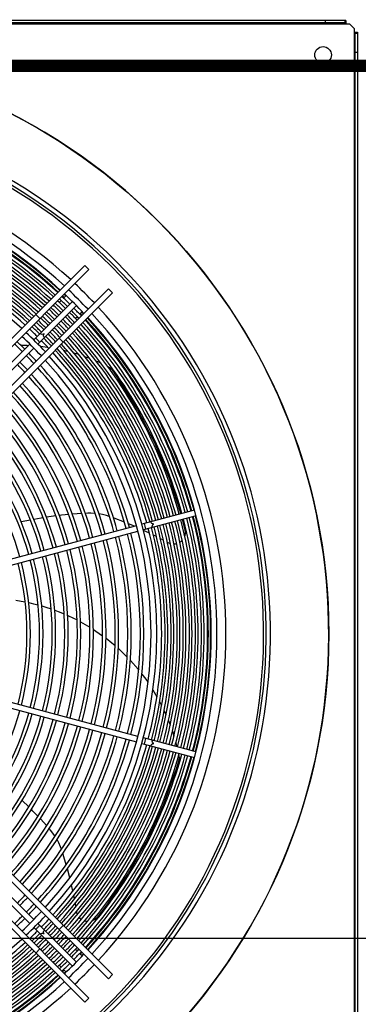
# Model space of a CAD drawing. Header units: centimetres. Extents: x -92429 to 178773, y 2337 to 428125.
# Tile 36 of 138: x 162390 to 162418, y 9017 to 9096. Entities that reach past the tile are written whole.
import ezdxf

# ---------------------------------------------------------------- set-up
doc = ezdxf.new("R2010")
doc.units = ezdxf.units.CM
doc.header["$LTSCALE"] = 50
doc.layers.add('Dach_Ist$0$ARCH_WIDOK_IST', color=251, linetype='Continuous')
doc.layers.add('WL_urządzenia', color=1, linetype='Continuous')
doc.layers.add('Dach_Ist$0$RYSUNKOWE_NIEDRUK', color=6, linetype='Continuous', plot=False)

msp = doc.modelspace()

# ---------------------------------------------------------------- linework, layer by layer
at = {"layer": 'Dach_Ist$0$ARCH_WIDOK_IST', "color": 8}
msp.add_line((162576.091, 9021.92, 2170), (162118.709, 9021.92, 2170), dxfattribs=at)
at = {"layer": 'Dach_Ist$0$RYSUNKOWE_NIEDRUK', "color": 8, "const_width": 1, "elevation": 2170}
msp.add_lwpolyline([(160950.094, 9220.444), (161038.388, 9507.438), (161038.388, 8972.019), (161038.388, 9092.477), (160878.246, 9092.477), (169338.274, 9092.477)], dxfattribs=at)
at = {"layer": 'WL_urządzenia', "color": 1, "linetype": 'Continuous'}
for p, q in [((162416.557, 9096.149, 2170), (162319.222, 9096.149, 2170)), ((162319.222, 9095.871, 2170), (162416.557, 9095.871, 2170)), ((162416.464, 9095.963, 2170), (162319.315, 9095.963, 2170)), ((162414.888, 9096.149, 2170), (162414.888, 9095.963, 2170)), ((162416.464, 9096.149, 2170), (162416.464, 9095.963, 2170)), ((162416.557, 9095.963, 2170), (162416.464, 9095.963, 2170)), ((162416.557, 9096.149, 2170), (162416.557, 9095.871, 2170)), ((162416.557, 9095.871, 2170), (162416.835, 9095.871, 2170)), ((162416.835, 9095.871, 2170), (162417.206, 9095.5, 2170)), ((162417.206, 9095.5, 2170), (162417.206, 9095.222, 2170)), ((162417.206, 9095.222, 2170), (162417.484, 9095.222, 2170)), ((162417.206, 9095.222, 2170), (162417.206, 8997.887, 2170)), ((162417.299, 9095.129, 2170), (162417.299, 9095.222, 2170)), ((162417.299, 8997.98, 2170), (162417.299, 9095.129, 2170)), ((162417.299, 9095.129, 2170), (162417.484, 9095.129, 2170)), ((162417.484, 9095.222, 2170), (162417.484, 8997.887, 2170)), ((162417.484, 9093.553, 2170), (162417.299, 9093.553, 2170)), ((162371.424, 9052.318, 2170), (162395.453, 9076.346, 2170)), ((162395.781, 9076.019, 2170), (162371.815, 9052.053, 2170)), ((162395.453, 9076.346, 2170), (162395.781, 9076.019, 2170)), ((162373.388, 9050.479, 2170), (162397.354, 9074.445, 2170)), ((162397.354, 9074.445, 2170), (162397.681, 9074.118, 2170)), ((162397.681, 9074.118, 2170), (162373.653, 9050.089, 2170)), ((162393.383, 9073.359, 2170), (162393.534, 9073.509, 2170)), ((162393.73, 9073.706, 2170), (162393.937, 9073.913, 2170)), ((162394.436, 9073.429, 2170), (162391.323, 9070.315, 2170)), ((162391.65, 9069.987, 2170), (162394.764, 9073.101, 2170)), ((162391.477, 9072.371, 2170), (162391.805, 9072.043, 2170)), ((162394.845, 9072.198, 2170), (162394.694, 9072.048, 2170)), ((162395.248, 9072.602, 2170), (162395.041, 9072.395, 2170)), ((162393.378, 9070.47, 2170), (162393.706, 9070.142, 2170)), ((162390.995, 9069.987, 2170), (162380.375, 9059.368, 2170)), ((162380.703, 9059.04, 2170), (162391.323, 9069.66, 2170)), ((162390.254, 9069.899, 2170), (162390.777, 9069.887, 2170)), ((162390.777, 9069.887, 2170), (162390.89, 9069.882, 2170)), ((162391.823, 9069.811, 2170), (162392.449, 9069.732, 2170)), ((162393.172, 9069.608, 2170), (162393.246, 9069.593, 2170)), ((162393.71, 9069.493, 2170), (162393.922, 9069.442, 2170)), ((162393.922, 9069.442, 2170), (162394.071, 9069.405, 2170)), ((162394.552, 9069.274, 2170), (162394.926, 9069.16, 2170)), ((162395.425, 9068.992, 2170), (162395.814, 9068.848, 2170)), ((162396.334, 9068.637, 2170), (162396.74, 9068.457, 2170)), ((162397.284, 9068.195, 2170), (162397.312, 9068.18, 2170)), ((162397.312, 9068.18, 2170), (162397.444, 9068.098, 2170)), ((162397.444, 9068.098, 2170), (162397.58, 9067.975, 2170)), ((162397.58, 9067.975, 2170), (162397.644, 9067.895, 2170)), ((162397.644, 9067.895, 2170), (162398.032, 9067.344, 2170)), ((162398.032, 9067.344, 2170), (162399.677, 9064.729, 2170)), ((162399.677, 9064.729, 2170), (162401.105, 9061.965, 2170)), ((162401.105, 9061.965, 2170), (162402.292, 9059.094, 2170)), ((162402.292, 9059.094, 2170), (162403.198, 9056.255, 2170)), ((162392.07, 9055.937, 2170), (162391.911, 9055.911, 2170)), ((162393.104, 9056.086, 2170), (162392.351, 9055.981, 2170)), ((162393.566, 9056.141, 2170), (162393.388, 9056.121, 2170)), ((162394.149, 9056.2, 2170), (162393.566, 9056.141, 2170)), ((162395.204, 9056.279, 2170), (162394.436, 9056.225, 2170)), ((162395.69, 9056.303, 2170), (162395.493, 9056.295, 2170)), ((162395.927, 9056.307, 2170), (162395.69, 9056.303, 2170)), ((162396.241, 9056.294, 2170), (162395.927, 9056.307, 2170)), ((162396.279, 9056.29, 2170), (162396.241, 9056.294, 2170)), ((162396.885, 9056.198, 2170), (162396.585, 9056.254, 2170)), ((162397.206, 9056.115, 2170), (162396.885, 9056.198, 2170)), ((162397.419, 9056.045, 2170), (162397.206, 9056.115, 2170)), ((162397.436, 9056.039, 2170), (162397.419, 9056.045, 2170)), ((162404.317, 9056.555, 2170), (162400.064, 9055.415, 2170)), ((162404.437, 9056.107, 2170), (162400.184, 9054.968, 2170)), ((162399.616, 9055.295, 2170), (162385.11, 9051.408, 2170)), ((162391.047, 9055.754, 2170), (162390.311, 9055.6, 2170)), ((162391.911, 9055.911, 2170), (162391.325, 9055.807, 2170)), ((162397.825, 9055.899, 2170), (162397.765, 9055.921, 2170)), ((162398.641, 9055.587, 2170), (162397.825, 9055.899, 2170)), ((162399.45, 9055.251, 2170), (162398.969, 9055.454, 2170)), ((162403.318, 9055.807, 2170), (162403.534, 9054.933, 2170)), ((162385.23, 9050.961, 2170), (162399.736, 9054.848, 2170)), ((162400.663, 9054.697, 2170), (162400.197, 9054.917, 2170)), ((162401.236, 9054.412, 2170), (162400.988, 9054.537, 2170)), ((162403.53, 9054.493, 2170), (162403.523, 9054.466, 2170)), ((162403.558, 9054.672, 2170), (162403.53, 9054.493, 2170)), ((162403.534, 9054.933, 2170), (162403.549, 9054.857, 2170)), ((162403.549, 9054.857, 2170), (162403.558, 9054.672, 2170)), ((162401.804, 9054.116, 2170), (162401.561, 9054.245, 2170)), ((162401.808, 9054.114, 2170), (162401.804, 9054.116, 2170)), ((162402.184, 9053.91, 2170), (162402.131, 9053.939, 2170)), ((162402.238, 9053.882, 2170), (162402.184, 9053.91, 2170)), ((162402.372, 9053.832, 2170), (162402.238, 9053.882, 2170)), ((162402.768, 9053.804, 2170), (162402.664, 9053.795, 2170)), ((162402.874, 9053.826, 2170), (162402.768, 9053.804, 2170)), ((162403.253, 9054.033, 2170), (162403.134, 9053.942, 2170)), ((162403.318, 9054.098, 2170), (162403.253, 9054.033, 2170)), ((162389.861, 9049.274, 2170), (162390.295, 9049.204, 2170)), ((162390.295, 9049.204, 2170), (162390.622, 9049.143, 2170)), ((162390.909, 9049.083, 2170), (162391.309, 9048.991, 2170)), ((162391.309, 9048.991, 2170), (162391.673, 9048.898, 2170)), ((162391.96, 9048.818, 2170), (162392.288, 9048.719, 2170)), ((162392.288, 9048.719, 2170), (162392.725, 9048.575, 2170)), ((162393.012, 9048.472, 2170), (162393.146, 9048.422, 2170)), ((162393.146, 9048.422, 2170), (162393.296, 9048.365, 2170)), ((162393.296, 9048.365, 2170), (162393.776, 9048.168, 2170)), ((162394.062, 9048.043, 2170), (162394.132, 9048.011, 2170)), ((162394.132, 9048.011, 2170), (162394.822, 9047.674, 2170)), ((162395.106, 9047.524, 2170), (162395.859, 9047.086, 2170)), ((162396.14, 9046.909, 2170), (162396.802, 9046.456, 2170)), ((162396.802, 9046.456, 2170), (162396.883, 9046.397, 2170)), ((162397.159, 9046.19, 2170), (162397.625, 9045.819, 2170)), ((162397.625, 9045.819, 2170), (162397.887, 9045.597, 2170)), ((162398.157, 9045.358, 2170), (162398.395, 9045.138, 2170)), ((162398.395, 9045.138, 2170), (162398.864, 9044.676, 2170)), ((162399.125, 9044.401, 2170), (162399.745, 9043.692, 2170)), ((162399.745, 9043.692, 2170), (162399.805, 9043.618, 2170)), ((162400.054, 9043.304, 2170), (162400.367, 9042.884, 2170)), ((162397.354, 9018.663, 2170), (162373.388, 9042.629, 2170)), ((162373.653, 9043.019, 2170), (162397.681, 9018.991, 2170)), ((162400.367, 9042.884, 2170), (162400.561, 9042.609, 2170)), ((162385.11, 9041.7, 2170), (162399.616, 9037.813, 2170)), ((162399.736, 9038.261, 2170), (162385.23, 9042.148, 2170)), ((162400.951, 9042.013, 2170), (162401.274, 9041.47, 2170)), ((162371.815, 9041.056, 2170), (162395.781, 9017.09, 2170)), ((162401.493, 9041.072, 2170), (162401.656, 9040.757, 2170)), ((162395.453, 9016.762, 2170), (162371.424, 9040.791, 2170)), ((162401.862, 9040.33, 2170), (162401.953, 9040.131, 2170)), ((162401.953, 9040.131, 2170), (162402.015, 9039.991, 2170)), ((162402.207, 9039.532, 2170), (162402.348, 9039.167, 2170)), ((162402.523, 9038.67, 2170), (162402.649, 9038.275, 2170)), ((162400.064, 9037.693, 2170), (162404.317, 9036.554, 2170)), ((162404.437, 9037.001, 2170), (162400.184, 9038.141, 2170)), ((162402.803, 9037.735, 2170), (162402.885, 9037.417, 2170)), ((162403.025, 9036.246, 2170), (162402.829, 9035.602, 2170)), ((162403.048, 9036.346, 2170), (162403.025, 9036.246, 2170)), ((162403.039, 9036.714, 2170), (162403.045, 9036.683, 2170)), ((162403.045, 9036.683, 2170), (162403.062, 9036.529, 2170)), ((162403.062, 9036.529, 2170), (162403.048, 9036.346, 2170)), ((162402.829, 9035.602, 2170), (162401.781, 9032.694, 2170)), ((162380.375, 9033.741, 2170), (162390.995, 9023.121, 2170)), ((162391.323, 9023.449, 2170), (162380.703, 9034.068, 2170)), ((162390.924, 9032.553, 2170), (162390.378, 9033.082, 2170)), ((162391.252, 9032.223, 2170), (162391.126, 9032.351, 2170)), ((162391.657, 9031.801, 2170), (162391.252, 9032.223, 2170)), ((162401.781, 9032.694, 2170), (162400.483, 9029.868, 2170)), ((162392.369, 9031.018, 2170), (162391.854, 9031.59, 2170)), ((162392.687, 9030.65, 2170), (162392.56, 9030.799, 2170)), ((162392.836, 9030.465, 2170), (162392.687, 9030.65, 2170)), ((162393.019, 9030.209, 2170), (162392.836, 9030.465, 2170)), ((162393.04, 9030.177, 2170), (162393.019, 9030.209, 2170)), ((162393.34, 9029.642, 2170), (162393.2, 9029.913, 2170)), ((162400.483, 9029.868, 2170), (162398.951, 9027.165, 2170)), ((162393.472, 9029.339, 2170), (162393.34, 9029.642, 2170)), ((162393.549, 9029.128, 2170), (162393.472, 9029.339, 2170)), ((162393.554, 9029.111, 2170), (162393.549, 9029.128, 2170)), ((162393.684, 9028.718, 2170), (162393.664, 9028.779, 2170)), ((162393.94, 9027.883, 2170), (162393.684, 9028.718, 2170)), ((162394.228, 9026.825, 2170), (162394.037, 9027.542, 2170)), ((162398.951, 9027.165, 2170), (162397.215, 9024.628, 2170)), ((162394.483, 9025.742, 2170), (162394.37, 9026.245, 2170)), ((162394.612, 9025.114, 2170), (162394.557, 9025.387, 2170)), ((162394.728, 9024.485, 2170), (162394.68, 9024.756, 2170)), ((162394.729, 9024.48, 2170), (162394.728, 9024.485, 2170)), ((162394.799, 9024.059, 2170), (162394.79, 9024.118, 2170)), ((162397.215, 9024.628, 2170), (162396.437, 9023.624, 2170)), ((162394.811, 9023.999, 2170), (162394.799, 9024.059, 2170)), ((162394.853, 9023.862, 2170), (162394.811, 9023.999, 2170)), ((162395.076, 9023.533, 2170), (162395.004, 9023.61, 2170)), ((162395.159, 9023.463, 2170), (162395.076, 9023.533, 2170)), ((162395.555, 9023.292, 2170), (162395.41, 9023.329, 2170)), ((162395.646, 9023.28, 2170), (162395.555, 9023.292, 2170)), ((162396.088, 9023.356, 2170), (162396.062, 9023.345, 2170)), ((162396.246, 9023.445, 2170), (162396.088, 9023.356, 2170)), ((162396.386, 9023.566, 2170), (162396.246, 9023.445, 2170)), ((162396.437, 9023.624, 2170), (162396.386, 9023.566, 2170)), ((162394.436, 9019.68, 2170), (162391.323, 9022.793, 2170)), ((162394.764, 9020.008, 2170), (162391.65, 9023.121, 2170)), ((162393.706, 9022.966, 2170), (162393.378, 9022.639, 2170)), ((162391.805, 9021.065, 2170), (162391.477, 9020.738, 2170)), ((162394.694, 9021.061, 2170), (162394.845, 9020.91, 2170)), ((162395.041, 9020.714, 2170), (162395.248, 9020.507, 2170)), ((162393.534, 9019.599, 2170), (162393.383, 9019.75, 2170)), ((162393.937, 9019.196, 2170), (162393.73, 9019.403, 2170)), ((162397.681, 9018.991, 2170), (162397.354, 9018.663, 2170)), ((162395.781, 9017.09, 2170), (162395.453, 9016.762, 2170))]:
    msp.add_line(p, q, dxfattribs=at)
for points in [[(162391.8, 9070.137, -0.037253), (162391.643, 9070.307, -0.037253), (162391.473, 9070.465)], [(162392.18, 9070.517, -0.407676), (162392.148, 9070.813, -0.407676), (162391.852, 9070.844)], [(162400.388, 9055.022, -0.037253), (162400.337, 9055.249, -0.037253), (162400.268, 9055.47)], [(162400.906, 9055.161, -0.407676), (162401.027, 9055.434, -0.407676), (162400.786, 9055.609)], [(162400.268, 9037.639, -0.037253), (162400.337, 9037.86, -0.037253), (162400.388, 9038.086)], [(162400.786, 9037.5, -0.407676), (162401.027, 9037.675, -0.407676), (162400.906, 9037.947)], [(162391.473, 9022.644, -0.037253), (162391.643, 9022.801, -0.037253), (162391.8, 9022.971)], [(162391.852, 9022.264, -0.407676), (162392.148, 9022.296, -0.407676), (162392.18, 9022.592)]]:
    msp.add_lwpolyline(points, format="xyb", dxfattribs=at)
for centre, radius in [((162367.889, 9046.554, 2170), 47.277), ((162414.703, 9093.368, 2170), 0.672)]:
    msp.add_circle(centre, radius, dxfattribs=at)
for radius, start, end in [(47.277, 229.44157, 220.55843), (42.566, 227.99606, 222.00394), (42.222, 228.02047, 221.97953), (42.012, 228.03557, 221.96443), (38.964, 47.31794, 132.68206), (38.239, 47.36195, 132.63805), (37.775, 47.39095, 132.60905), (36.992, 47.4416, 74.64105), (37.205, 47.42763, 74.6431), (37.483, 47.40961, 74.64575), (37.544, 47.40571, 74.64632), (37.729, 47.39389, 74.64806), (36.223, 47.49345, 74.63343), (36.501, 47.47444, 74.63622), (36.714, 47.4601, 74.63833), (35.52, 47.54286, 74.62617), (35.732, 47.52772, 74.62839), (36.011, 47.50819, 74.63126), (33.372, 47.70664, 132.29336), (34.538, 47.61518, 74.61555), (34.751, 47.59916, 74.6179), (35.029, 47.57851, 74.62093), (35.242, 47.56294, 74.62322), (33.769, 47.67476, 74.60679), (34.048, 47.6529, 74.61), (34.26, 47.63642, 74.61242), (38.239, 43.33298, 46.66702), (38.964, 43.36403, 46.63597), (36.992, 45.35895, 46.72322), (37.205, 45.3569, 46.71337), (37.483, 45.35425, 46.70065), (37.544, 46.41485, 46.6979), (37.729, 46.4079, 46.68956), (37.775, 43.31252, 46.68748), (36.011, 45.36874, 46.7702), (36.223, 45.36657, 46.75981), (36.501, 45.36378, 46.74639), (36.714, 45.36167, 46.73627), (37.205, 43.28663, 44.6431), (37.483, 43.29935, 44.64575), (38.964, 317.31794, 42.68206), (34.751, 45.3821, 46.83439), (35.029, 45.37907, 46.81982), (35.242, 45.37678, 46.80883), (35.52, 45.37383, 46.79467), (35.732, 45.37161, 46.78398), (36.223, 43.24019, 44.63343), (36.501, 43.25361, 44.63622), (36.714, 43.26372, 44.63833), (36.992, 43.27678, 44.64105), (37.544, 43.3021, 43.58515), (37.729, 43.31044, 43.5921), (37.483, 15.35425, 42.59039), (37.544, 15.35368, 42.59428), (37.729, 15.35194, 42.60611), (37.775, 317.39095, 42.60905), (38.239, 317.36195, 42.63805), (33.769, 45.39321, 46.88772), (34.048, 45.39, 46.8723), (34.26, 45.38757, 46.86067), (34.538, 45.38445, 46.84569), (35.029, 43.18018, 44.62093), (35.242, 43.19117, 44.62322), (35.52, 43.20533, 44.62617), (35.732, 43.21602, 44.62839), (36.011, 43.2298, 44.63126), (36.501, 15.36378, 42.52556), (36.714, 15.36167, 42.5399), (36.992, 15.35895, 42.5584), (37.205, 15.3569, 42.57237), (32.908, 43.06287, 46.93713), (33.372, 43.08979, 46.91021), (33.769, 43.11228, 44.60679), (34.048, 43.1277, 44.61), (34.26, 43.13933, 44.61243), (34.538, 43.15431, 44.61555), (34.751, 43.16561, 44.6179), (35.242, 15.37678, 42.43706), (35.52, 15.37383, 42.45713), (35.732, 15.37161, 42.47228), (36.011, 15.36874, 42.49181), (36.223, 15.36657, 42.50655), (32.051, 45.41429, 46.98899), (32.329, 45.41073, 46.97187), (34.048, 15.39, 42.3471), (34.26, 15.38758, 42.36358), (34.538, 15.38445, 42.38482), (34.751, 15.3821, 42.40084), (35.029, 15.37907, 42.42148), (32.051, 43.01101, 44.58571), (32.329, 43.02813, 44.58927), (32.908, 317.74479, 42.25521), (33.372, 317.70664, 42.29336), (33.769, 15.39321, 42.32524), (31.032, 42.94567, 44.5721), (31.31, 42.96392, 44.5759), (32.051, 15.41429, 42.18169), (32.329, 15.41073, 42.20596), (31.032, 15.4279, 42.08907), (31.31, 15.4241, 42.11495), (30.013, 15.44243, 41.99015), (30.291, 15.43836, 42.01781), (28.994, 15.45797, 41.88426), (29.272, 15.45362, 41.9139), (27.975, 15.47466, 41.77065), (28.253, 15.46998, 41.80248), (26.215, 15.50652, 41.55361), (26.956, 15.4926, 41.64844), (27.234, 15.48757, 41.68271), (25.196, 15.52701, 41.41405), (25.937, 15.51195, 41.51661), (24.177, 15.54922, 41.2627), (24.918, 15.53289, 41.37397), (23.158, 15.57339, 41.098), (23.899, 15.55561, 41.21915), (37.205, 345.3569, 14.6431), (37.483, 345.35425, 14.64575), (37.544, 345.35368, 14.64632), (37.729, 345.35194, 14.64806), (34.048, 345.39, 14.61), (34.26, 345.38757, 14.61243), (34.538, 345.38445, 14.61555), (34.751, 345.3821, 14.6179), (35.029, 345.37907, 14.62093), (35.242, 345.37678, 14.62322), (35.52, 345.37383, 14.62617), (35.732, 345.37161, 14.62839), (36.011, 345.36874, 14.63126), (36.223, 345.36657, 14.63343), (36.501, 345.36378, 14.63622), (36.714, 345.36167, 14.63833), (36.992, 345.35895, 14.64105), (31.032, 345.4279, 14.5721), (31.31, 345.4241, 14.5759), (32.051, 345.41429, 14.58571), (32.329, 345.41073, 14.58927), (33.769, 345.39321, 14.60679), (27.975, 345.47466, 14.52534), (28.253, 345.46998, 14.53002), (28.994, 345.45797, 14.54203), (29.272, 345.45362, 14.54638), (30.013, 345.44243, 14.55757), (30.291, 345.43836, 14.56164), (24.918, 345.53289, 14.46711), (25.196, 345.52701, 14.47299), (25.937, 345.51196, 14.48804), (26.215, 345.50652, 14.49348), (26.956, 345.4926, 14.5074), (27.234, 345.48757, 14.51243), (22.88, 345.58036, 14.41964), (23.158, 345.57339, 14.42661), (23.899, 345.55561, 14.44439), (24.177, 345.54922, 14.45078), (23.158, 318.902, 344.42661), (23.899, 318.78085, 344.44439), (24.177, 318.7373, 344.45078), (24.918, 318.62603, 344.46711), (25.196, 318.58595, 344.47299), (25.937, 318.48339, 344.48805), (26.215, 318.44639, 344.49348), (26.956, 318.35156, 344.5074), (27.234, 318.31729, 344.51243), (27.975, 318.22935, 344.52534), (28.253, 318.19752, 344.53002), (28.994, 318.11574, 344.54203), (29.272, 318.0861, 344.54638), (30.013, 318.00985, 344.55757), (30.291, 317.98219, 344.56164), (31.032, 317.91093, 344.5721), (31.31, 317.88505, 344.5759), (32.051, 317.81831, 344.58571), (32.329, 317.79404, 344.58927), (33.769, 317.67476, 344.60679), (34.048, 317.6529, 344.61), (34.26, 317.63642, 344.61242), (34.538, 317.61518, 344.61555), (34.751, 317.59916, 344.6179), (35.029, 317.57852, 344.62093), (35.242, 317.56294, 344.62322), (35.52, 317.54287, 344.62617), (35.732, 317.52772, 344.62839), (36.011, 317.50819, 344.63126), (36.223, 317.49345, 344.63343), (36.501, 317.47444, 344.63622), (36.714, 317.4601, 344.63833), (36.992, 317.4416, 344.64105), (37.205, 317.42763, 344.6431), (37.483, 317.40961, 344.64575), (37.544, 317.40572, 344.64632), (37.729, 317.39389, 344.64806), (31.032, 315.4279, 317.05433), (31.31, 315.4241, 317.03608), (32.908, 313.06287, 316.93713), (32.051, 315.41429, 316.98899), (32.329, 315.41073, 316.97187), (32.051, 313.01101, 314.58571), (32.329, 313.02813, 314.58927), (33.372, 313.08979, 316.91021), (33.769, 315.39321, 316.88772), (33.769, 313.11228, 314.60679), (34.048, 315.39, 316.8723), (34.26, 315.38757, 316.86067), (34.538, 315.38445, 316.84569), (34.751, 315.3821, 316.83439), (35.029, 315.37907, 316.81982), (33.372, 227.70664, 312.29336), (34.048, 313.1277, 314.61), (34.26, 313.13933, 314.61243), (34.538, 313.15431, 314.61555), (34.751, 313.16561, 314.6179), (35.242, 315.37678, 316.80883), (35.52, 315.37383, 316.79467), (35.732, 315.37161, 316.78398), (36.011, 315.36874, 316.7702), (36.223, 315.36657, 316.75981), (33.769, 285.39321, 312.32524), (34.048, 285.39, 312.3471), (34.26, 285.38758, 312.36358), (34.538, 285.38445, 312.38482), (35.029, 313.18018, 314.62093), (35.242, 313.19117, 314.62322), (35.52, 313.20533, 314.62617), (35.732, 313.21602, 314.62839), (36.011, 313.2298, 314.63126), (36.501, 315.36378, 316.74639), (36.714, 315.36167, 316.73628), (36.992, 315.35895, 316.72322), (37.205, 315.3569, 316.71337), (34.751, 285.3821, 312.40084), (35.029, 285.37907, 312.42149), (35.242, 285.37678, 312.43706), (35.52, 285.37383, 312.45714), (35.732, 285.37161, 312.47228), (36.223, 313.24019, 314.63343), (36.501, 313.25361, 314.63622), (36.714, 313.26373, 314.63833), (36.992, 313.27678, 314.64105), (37.775, 313.31252, 316.68748), (38.239, 313.33298, 316.66702), (37.483, 315.35425, 316.70065), (37.544, 316.41485, 316.6979), (37.729, 316.4079, 316.68956), (36.011, 285.36874, 312.49181), (36.223, 285.36657, 312.50655), (36.501, 285.36378, 312.52556), (36.714, 285.36167, 312.5399), (36.992, 285.35895, 312.5584), (37.205, 313.28663, 314.6431), (37.483, 313.29935, 314.64575), (37.544, 313.3021, 313.58515), (38.964, 313.36403, 316.63597), (37.775, 227.39095, 312.60905), (37.205, 285.3569, 312.57237), (37.483, 285.35425, 312.59039), (37.544, 285.35368, 312.59429), (37.729, 285.35194, 312.60611), (37.729, 313.31044, 313.5921), (38.964, 228.27327, 312.68206), (38.239, 227.36195, 312.63805)]:
    msp.add_arc((162367.889, 9046.554, 2170), radius, start, end, dxfattribs=at)

doc.saveas('drawing.dxf')
